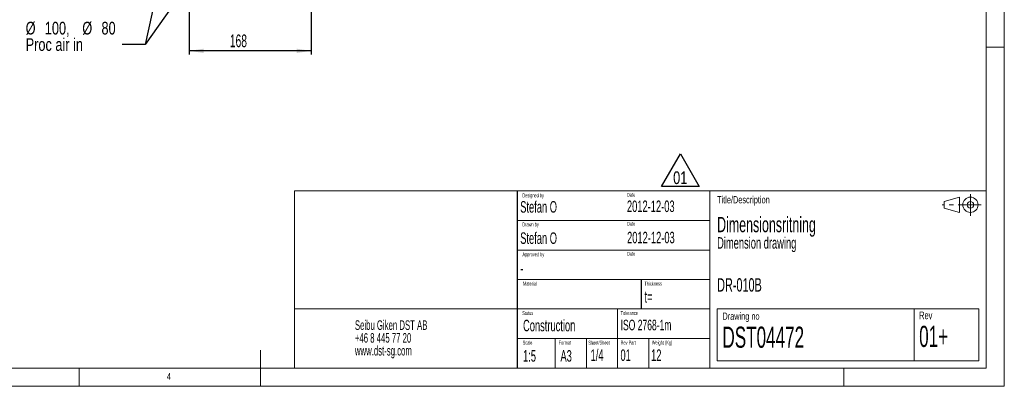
# Model space of a CAD drawing. Header units: millimetres. Extents: x 5 to 415, y 5 to 292.
# Tile 2 of 6: x 144 to 415, y 5 to 106. Entities that reach past the tile are written whole.
import ezdxf

# ---------------------------------------------------------------- set-up
doc = ezdxf.new("R2010")
doc.units = ezdxf.units.MM
doc.linetypes.add('CENTER', pattern=[10.16, 6.35, -1.27, 1.27, -1.27])
doc.layers.add('FORMAT', color=7, linetype='Continuous')
doc.styles.add('SLDTEXTSTYLE0', font='TXT', dxfattribs={"width": 0.75})
doc.styles.add('SLDTEXTSTYLE1', font='TXT', dxfattribs={"width": 0.605})
doc.dimstyles.new('SLDDIMSTYLE0', dxfattribs={"dimtxt": 3.5, "dimasz": 4, "dimexe": 0, "dimexo": 0.0625, "dimgap": 0.875, "dimtad": 1, "dimlfac": 5, "dimrnd": 1e-09, "dimzin": 12, "dimdsep": 46, "dimtxsty": 'SLDTEXTSTYLE1', "dimsah": 1, "dimcen": 0.09, "dimadec": 0, "dimazin": 3, "dimtfac": 1, "dimtofl": 0, "dimtmove": 0, "dimatfit": 3, "dimfxl": 0, "dimfrac": 2, "dimtolj": 1, "dimtzin": 12, "dimarcsym": 0})
doc.dimstyles.new('SLDDIMSTYLE2', dxfattribs={"dimtxt": 0, "dimasz": 4, "dimexe": 0, "dimexo": 0.0625, "dimgap": 0, "dimtad": 0, "dimtih": 1, "dimtoh": 1, "dimdec": 0, "dimrnd": 1e-09, "dimzin": 0, "dimdsep": 46, "dimtxsty": 'Standard', "dimsah": 1, "dimcen": 0.09, "dimadec": 0, "dimazin": 0, "dimtfac": 4, "dimtdec": 0, "dimtofl": 0, "dimtmove": 0, "dimatfit": 3, "dimfxl": 0, "dimfrac": 2, "dimtolj": 1, "dimtzin": 0, "dimarcsym": 0})

# ---------------------------------------------------------------- blocks, each defined once
blk = doc.blocks.new('SW_NOTE_0')
at = {"layer": 'FORMAT', "color": 0}
for p, q in [((-2.61, 0.38), (2.58, 9.38)), ((2.58, 9.38), (7.78, 0.38)), ((7.78, 0.38), (-2.61, 0.38))]:
    blk.add_line(p, q, dxfattribs=at)
at = {"layer": 'FORMAT', "color": 0, "insert": (2.52, 4.51), "char_height": 3.5, "attachment_point": 2, "style": 'SLDTEXTSTYLE0'}
blk.add_mtext('01', dxfattribs=at)
blk = doc.blocks.new('SW_NOTE_2')
at = {"color": 0, "linetype": 'Continuous', "lineweight": 0, "attachment_point": 1, "style": 'SLDTEXTSTYLE1'}
for s, insert, char_height in [('Dimensionsritning', (0, 5.46), 4.2333), ('Dimension drawing', (0, -0.14), 3.175), ('DR-010B', (0, -11.45), 3.704)]:
    blk.add_mtext(s, dxfattribs=dict(at, insert=insert, char_height=char_height))
blk = doc.blocks.new('SW_NOTE_3')
at = {"color": 0, "linetype": 'Continuous', "lineweight": 0, "char_height": 2.6458, "attachment_point": 1, "style": 'SLDTEXTSTYLE1'}
for s, insert in [('Seibu Giken DST AB', (0, 3.41)), ('+46 8 445 77 20', (0, -0.12)), ('www.dst-sg.com', (0, -3.64))]:
    blk.add_mtext(s, dxfattribs=dict(at, insert=insert))
blk = doc.blocks.new('*D11')
at = {"layer": 'FORMAT'}
for p, q in [((190.32, 136.8), (190.32, 96.45)), ((223.92, 121.65), (223.92, 96.45)), ((223.92, 97.45), (190.32, 97.45))]:
    blk.add_line(p, q, dxfattribs=at)
for points in [[(190.32, 97.45), (194.32, 96.85), (194.32, 98.05)], [(223.92, 97.45), (219.92, 98.05), (219.92, 96.85)]]:
    blk.add_solid(points, dxfattribs=at)
at = {"layer": 'FORMAT', "insert": (201.51, 101.96, -0.81), "char_height": 3.5, "attachment_point": 1, "style": 'SLDTEXTSTYLE1'}
blk.add_mtext('168', dxfattribs=at)
blk = doc.blocks.new('SW_NOTE_4')
at = {"layer": 'FORMAT', "color": 0, "char_height": 3.5, "attachment_point": 1, "style": 'SLDTEXTSTYLE0'}
for s, insert in [('%%c', (-26.57, 6.26)), ('100,', (-21.29, 6.26)), ('%%c', (-10.95, 6.26)), ('80', (-5.67, 6.26)), ('Proc air in', (-26.57, 1.74))]:
    blk.add_mtext(s, dxfattribs=dict(at, insert=insert))

msp = doc.modelspace()

# ---------------------------------------------------------------- linework, layer by layer
at = {"color": 7, "linetype": 'Continuous', "lineweight": 0}
for p, q in [((415, 5), (415, 292)), ((409.9458, 287), (410, 10.0255)), ((410, 98.5), (415, 98.5)), ((410, 58.8315), (219.361, 58.8315)), ((219.361, 58.8315), (219.361, 10.0376)), ((333.8627, 58.8315), (333.8627, 10.0255)), ((402.6513, 57.0935), (398.4513, 55.8935)), ((402.6513, 52.8935), (402.6513, 57.0935)), ((398.4513, 55.8935), (398.4513, 54.0935)), ((398.4513, 54.0935), (402.6513, 52.8935)), ((280.8243, 50.6972), (333.8627, 50.6972)), ((280.8243, 42.5628), (333.8627, 42.5628)), ((280.8243, 34.4285), (333.8627, 34.4285)), ((219.361, 26.3529), (333.8627, 26.3529)), ((308.3839, 26.3529), (308.3839, 18.1892)), ((335.8627, 12.0255), (335.8627, 26.3529)), ((335.8627, 26.3529), (408, 26.3529)), ((390.1845, 26.3529), (390.1845, 12.0255)), ((408, 12.0255), (408, 26.3529)), ((333.8627, 18.1892), (280.8243, 18.1892)), ((291.1704, 18.1892), (291.1704, 10.0255)), ((299.787, 18.1892), (299.787, 10.0255)), ((308.3839, 18.1892), (308.3839, 10.0255)), ((317.0201, 18.1892), (317.0201, 10.0255)), ((210, 5), (210, 15)), ((335.8627, 12.0255), (408, 12.0255)), ((10, 10.0254), (410, 10.0255)), ((160, 5), (160, 10)), ((370.8, 5), (370.8, 10.0255)), ((5, 5), (415, 5))]:
    msp.add_line(p, q, dxfattribs=at)
at = {"color": 7, "linetype": 'CENTER', "lineweight": 0}
for p, q in [((405.6513, 57.9935), (405.6513, 51.9935)), ((408.6513, 55.0362), (397.8513, 55.0362))]:
    msp.add_line(p, q, dxfattribs=at)
at = {"color": 7, "linetype": 'Continuous', "lineweight": 0}
for radius in [2.1, 0.9]:
    msp.add_circle((405.6513, 55.0362), radius, dxfattribs=at)
at = {"layer": 'FORMAT'}
for p, q in [((280.8243, 10.0255), (280.8243, 58.8315)), ((314.9038, 34.4285), (314.9038, 26.3529))]:
    msp.add_line(p, q, dxfattribs=at)

# ---------------------------------------------------------------- block references
at = {"color": 7, "linetype": 'Continuous', "lineweight": 0}
for name, p in [('SW_NOTE_2', (335.8301, 46.2449)), ('SW_NOTE_3', (235.9815, 19.781))]:
    msp.add_blockref(name, p, dxfattribs=at)
at = {"layer": 'FORMAT'}
for name, p in [('SW_NOTE_4', (171.7929, 99.1957)), ('SW_NOTE_0', (323.1438, 59.7298))]:
    msp.add_blockref(name, p, dxfattribs=at)

# ---------------------------------------------------------------- texts
at = {"color": 7, "linetype": 'Continuous', "lineweight": 0, "attachment_point": 1}
for s, insert, char_height, style in [('Designed by', (282.1508, 58.1491), 1.058333, 'SLDTEXTSTYLE1'), ('Date', (310.9725, 58.3137), 1.05833, 'SLDTEXTSTYLE1'), ('Title/Description', (335.8301, 57.4229), 2, 'SLDTEXTSTYLE1'), ('Stefan O', (281.5538, 56.0375), 3.175, 'SLDTEXTSTYLE1'), ('2012-12-03', (310.9725, 56.2021), 3.175, 'SLDTEXTSTYLE1'), ('Drawn by', (282.1508, 50.1494), 1.05833, 'SLDTEXTSTYLE1'), ('Date', (311.01, 50.314), 1.05833, 'SLDTEXTSTYLE1'), ('Stefan O', (281.5538, 47.4211), 3.175, 'SLDTEXTSTYLE1'), ('2012-12-03', (311.01, 47.5857), 3.175, 'SLDTEXTSTYLE1'), ('Approved by', (282.167, 41.8815), 1.058333, 'SLDTEXTSTYLE1'), ('Date', (311.01, 42.0461), 1.05833, 'SLDTEXTSTYLE1'), ('-', (281.5538, 39.0921), 3.175, 'SLDTEXTSTYLE1'), ('Material', (282.3302, 33.8242), 1.05833, 'SLDTEXTSTYLE1'), ('Thickness', (315.8124, 33.8242), 1.05833, 'SLDTEXTSTYLE1'), ('t=', (315.8124, 31.2334), 3.175, 'SLDTEXTSTYLE1'), ('Status', (282.1127, 25.7125), 1.05833, 'SLDTEXTSTYLE1'), ('Tolerance', (309.2391, 25.7125), 1.05833, 'SLDTEXTSTYLE1'), ('Drawing no', (337.2956, 25.3272), 2, 'SLDTEXTSTYLE1'), ('Rev', (391.5285, 25.6037), 2.11667, 'SLDTEXTSTYLE1'), ('Construction', (282.3302, 23.3367), 3.175, 'SLDTEXTSTYLE1'), ('ISO 2768-1m', (309.2347, 23.3484), 2.910417, 'SLDTEXTSTYLE1'), ('01+', (391.5285, 21.6694), 5.82083, 'SLDTEXTSTYLE1'), ('DST04472', (337.2956, 21.4452), 5.82083, 'SLDTEXTSTYLE1'), ('Scale', (282.2313, 17.5604), 1.05833, 'SLDTEXTSTYLE1'), ('Format', (292.1858, 17.5604), 1.05833, 'SLDTEXTSTYLE1'), ('Sheet/Sheet', (300.3331, 17.5604), 1.058333, 'SLDTEXTSTYLE1'), ('Rev Part', (309.2347, 17.5752), 1.05833, 'SLDTEXTSTYLE1'), ('Weight (Kg)', (317.8337, 17.5752), 1.058333, 'SLDTEXTSTYLE1'), ('1:5', (282.3302, 14.9712), 3.175, 'SLDTEXTSTYLE1'), ('A3', (292.6469, 14.9712), 3.175, 'SLDTEXTSTYLE1'), ('1/4', (300.9474, 15.1715), 3.175, 'SLDTEXTSTYLE1'), ('01', (309.1876, 15.1715), 3.175, 'SLDTEXTSTYLE1'), ('12', (317.6351, 15.1715), 3.175, 'SLDTEXTSTYLE1'), ('4', (184.1667, 8.668), 1.8521, 'SLDTEXTSTYLE0')]:
    msp.add_mtext(s, dxfattribs=dict(at, insert=insert, char_height=char_height, style=style))

# ---------------------------------------------------------------- dimensions: what is measured, and where the dimension line sits
at = {"layer": 'FORMAT'}
dim = msp.add_linear_dim(base=(190.3228, 97.448), p1=(223.9228, 122.648), p2=(190.3228, 137.798), dimstyle='SLDDIMSTYLE0', dxfattribs=at)
dim.commit()
dim.dimension.update_dxf_attribs({"geometry": '*D11', "text_midpoint": (207.1228, 97.448), "dimtype": 160})

# ---------------------------------------------------------------- leaders
for points in [[(208.2, 141.5054), (178.1429, 99.1957), (171.7929, 99.1957)], [(187.0061, 139.5732), (178.1429, 99.1957), (171.7929, 99.1957)]]:
    msp.add_leader(points, dimstyle='SLDDIMSTYLE2', dxfattribs=at)

doc.saveas('drawing.dxf')
